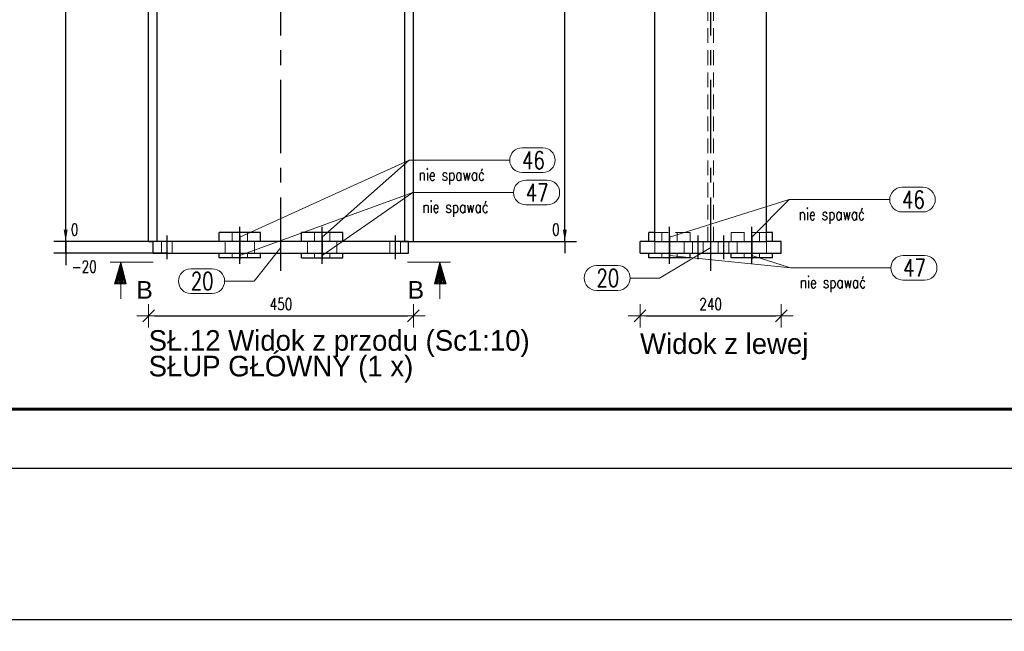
# Model space of a CAD drawing. Header units: millimetres. Extents: x 2097 to 3301, y 14853 to 15503.
# Tile 6 of 97: x 2333 to 2500, y 14853 to 14957. Entities that reach past the tile are written whole.
import ezdxf

# ---------------------------------------------------------------- set-up
doc = ezdxf.new("R2010")
doc.units = ezdxf.units.MM
doc.header["$LTSCALE"] = 10
doc.linetypes.add('HIDDEN', pattern=[0.375, 0.25, -0.125])
doc.linetypes.add('MITTE', pattern=[2, 1.25, -0.25, 0.25, -0.25])
doc.layers.get('Defpoints').update_dxf_attribs({"color": 1})
doc.layers.add('_FORMATKA', color=8, linetype='Continuous', plot=False)
for name, color, linetype, lineweight in [('_RAMKA', 7, 'Continuous', 35), ('PS_DIM', 4, 'Continuous', 13), ('PS_Hidden', 2, 'HIDDEN', 9), ('PS_Pos', 1, 'Continuous', 15), ('PS_SOLID', 7, 'Continuous', 30), ('PS_TEXT', 3, 'Continuous', 18)]:
    doc.layers.add(name, color=color, linetype=linetype, lineweight=lineweight)
doc.layers.add('PS_MID', color=5, linetype='MITTE')
doc.layers.add('PS_SHAPE', color=3, linetype='Continuous')
doc.styles.add('ARIAL', font='arial.ttf')
doc.styles.add('ROMANS', font='romans.shx', dxfattribs={"width": 0.8})
doc.styles.add('simplex', font='simplex.shx', dxfattribs={"width": 0.75})
doc.dimstyles.new('1_10_GŁ_DS1-LS10', dxfattribs={"dimtxt": 2, "dimasz": 2, "dimexe": 2, "dimexo": 5, "dimgap": 1, "dimtad": 1, "dimjust": 4, "dimdec": 0, "dimlfac": 10, "dimtxsty": 'simplex', "dimblk1": 'NONE', "dimsah": 1, "dimcen": 2, "dimclrd": 256, "dimclre": 256, "dimclrt": 3, "dimadec": 1, "dimazin": 0, "dimtfac": 1, "dimtdec": 0, "dimtmove": 2, "dimatfit": 3, "dimfxl": 1, "dimarcsym": 0})
doc.dimstyles.new('1_10_PRZ', dxfattribs={"dimtxt": 2, "dimasz": 1, "dimexe": 2, "dimexo": 5, "dimgap": 1, "dimtad": 1, "dimdec": 0, "dimlfac": 10, "dimtxsty": 'simplex', "dimblk": 'dimznak', "dimcen": 2, "dimse1": 1, "dimse2": 1, "dimclrt": 3, "dimadec": 1, "dimazin": 0, "dimtfac": 1, "dimtdec": 0, "dimtix": 1, "dimtmove": 2, "dimatfit": 3, "dimldrblk": 'dim-grot', "dimfxl": 1, "dimarcsym": 0})

# ---------------------------------------------------------------- blocks, each defined once
blk = doc.blocks.new('dimznak')
at = {"color": 0}
for points in [[(0, 2), (0, -2)], [(-2, 0), (2, 0)]]:
    blk.add_lwpolyline(points, dxfattribs=at)
at = {"color": 2}
blk.add_lwpolyline([(1, 1), (-1, -1)], dxfattribs=at)
blk = doc.blocks.new('*D1262')
at = {"layer": 'Defpoints', "color": 0, "transparency": 16777216}
for p in [(2099.35, 14880.62), (3299.35, 14880.62), (3299.35, 14854.87)]:
    blk.add_point(p, dxfattribs=at)
at = {"layer": 'PS_DIM', "color": 0, "lineweight": -2, "transparency": 16777216}
blk.add_line((2100.35, 14854.87), (3298.35, 14854.87), dxfattribs=at)
at = {"layer": 'PS_DIM', "color": 0, "lineweight": -2, "transparency": 16777216, "rotation": 180}
blk.add_blockref('dimznak', (2099.35, 14854.87), dxfattribs=at)
at = {"layer": 'PS_DIM', "color": 0, "lineweight": -2, "transparency": 16777216}
blk.add_blockref('dimznak', (3299.35, 14854.87), dxfattribs=at)
at = {"layer": 'PS_DIM', "color": 3, "transparency": 16777216, "insert": (2699.35, 14856.87), "char_height": 2, "attachment_point": 5, "style": 'simplex'}
blk.add_mtext('12000', dxfattribs=at)
blk = doc.blocks.new('dim-grot')
blk.add_hatch(color=256).paths.add_polyline_path([(0, 0), (-2, 0.5), (-2, -0.5)])
blk.add_lwpolyline([(0, 0), (-2, 0.5), (-2, -0.5), (0, 0)])
blk = doc.blocks.new('*D211')
at = {"layer": 'Defpoints', "color": 0, "transparency": 16777216}
for p in [(2399.89, 14929.6), (2354.89, 14923.87), (2399.89, 14906.51)]:
    blk.add_point(p, dxfattribs=at)
at = {"layer": 'PS_DIM', "color": 0, "lineweight": -2, "transparency": 16777216}
blk.add_line((2355.89, 14906.51), (2398.89, 14906.51), dxfattribs=at)
at = {"layer": 'PS_DIM', "color": 0, "lineweight": -2, "transparency": 16777216, "rotation": 180}
blk.add_blockref('dimznak', (2354.89, 14906.51), dxfattribs=at)
at = {"layer": 'PS_DIM', "color": 0, "lineweight": -2, "transparency": 16777216}
blk.add_blockref('dimznak', (2399.89, 14906.51), dxfattribs=at)
at = {"layer": 'PS_DIM', "color": 3, "transparency": 16777216, "insert": (2377.39, 14908.51), "char_height": 2, "attachment_point": 5, "style": 'simplex'}
blk.add_mtext('450', dxfattribs=at)
blk = doc.blocks.new('*X212')
at = {"color": 0}
for s, p in [('SŁ.12 Widok z przodu (Sc1:10)', (2354.89, 14906.26)), ('SŁUP GŁÓWNY (1 x)', (2354.89, 14901.89))]:
    blk.add_text(s, height=3.5, dxfattribs=at).set_placement(p)
blk = doc.blocks.new('*D213')
at = {"layer": 'Defpoints', "color": 0, "transparency": 16777216}
for p in [(2438.43, 14919.15), (2462.43, 14919.15), (2462.43, 14906.51)]:
    blk.add_point(p, dxfattribs=at)
at = {"layer": 'PS_DIM', "color": 0, "lineweight": -2, "transparency": 16777216}
blk.add_line((2439.43, 14906.51), (2461.43, 14906.51), dxfattribs=at)
at = {"layer": 'PS_DIM', "color": 0, "lineweight": -2, "transparency": 16777216, "rotation": 180}
blk.add_blockref('dimznak', (2438.43, 14906.51), dxfattribs=at)
at = {"layer": 'PS_DIM', "color": 0, "lineweight": -2, "transparency": 16777216}
blk.add_blockref('dimznak', (2462.43, 14906.51), dxfattribs=at)
at = {"layer": 'PS_DIM', "color": 3, "transparency": 16777216, "insert": (2450.43, 14908.51), "char_height": 2, "attachment_point": 5, "style": 'simplex'}
blk.add_mtext('240', dxfattribs=at)
blk = doc.blocks.new('*D225')
at = {"layer": 'Defpoints', "color": 0, "transparency": 16777216}
for p in [(2340.79, 14919.15), (2399.89, 14919.15), (2363.14, 14917.15)]:
    blk.add_point(p, dxfattribs=at)
at = {"layer": 'PS_DIM', "lineweight": -2, "transparency": 16777216}
for p, q in [((2340.79, 14921.15), (2340.79, 14923.15)), ((2394.89, 14919.15), (2338.79, 14919.15)), ((2340.79, 14917.15), (2340.79, 14919.15)), ((2358.14, 14917.15), (2338.79, 14917.15)), ((2340.79, 14917.15), (2340.79, 14915.15))]:
    blk.add_line(p, q, dxfattribs=at)
at = {"layer": 'PS_DIM', "transparency": 16777216}
blk.add_solid([(2340.46, 14921.15), (2341.12, 14921.15), (2340.79, 14919.15)], dxfattribs=at)
at = {"layer": 'PS_DIM', "color": 3, "transparency": 16777216, "insert": (2343.95, 14914.87), "char_height": 2, "attachment_point": 5, "rotation": 0.0573, "style": 'simplex'}
blk.add_mtext('-20', dxfattribs=at)
blk = doc.blocks.new('_None')
blk = doc.blocks.new('*D226')
at = {"layer": 'Defpoints', "color": 0, "transparency": 16777216}
for p in [(2340.79, 14919.15), (2363.14, 14919.15), (2399.89, 14919.15)]:
    blk.add_point(p, dxfattribs=at)
at = {"layer": 'PS_DIM', "lineweight": -2, "transparency": 16777216}
for p, q in [((2340.79, 14921.15), (2340.79, 14923.15)), ((2394.89, 14919.15), (2338.79, 14919.15)), ((2358.14, 14919.15), (2338.79, 14919.15)), ((2340.79, 14919.15), (2340.79, 14917.15))]:
    blk.add_line(p, q, dxfattribs=at)
at = {"layer": 'PS_DIM', "transparency": 16777216}
blk.add_solid([(2340.46, 14921.15), (2341.12, 14921.15), (2340.79, 14919.15)], dxfattribs=at)
at = {"layer": 'PS_DIM', "color": 3, "transparency": 16777216, "insert": (2342.31, 14921.17), "char_height": 2, "attachment_point": 5, "rotation": 0.0573, "style": 'simplex'}
blk.add_mtext('0', dxfattribs=at)
blk = doc.blocks.new('*D227')
at = {"layer": 'Defpoints', "color": 0, "transparency": 16777216}
for p in [(2340.79, 15001.45), (2372.85, 15001.45), (2399.89, 14919.15)]:
    blk.add_point(p, dxfattribs=at)
at = {"layer": 'PS_DIM', "lineweight": -2, "transparency": 16777216}
for p, q in [((2367.85, 15001.45), (2338.79, 15001.45)), ((2340.79, 14919.15), (2340.79, 14999.45)), ((2394.89, 14919.15), (2338.79, 14919.15))]:
    blk.add_line(p, q, dxfattribs=at)
at = {"layer": 'PS_DIM', "transparency": 16777216}
blk.add_solid([(2340.46, 14999.45), (2341.12, 14999.45), (2340.79, 15001.45)], dxfattribs=at)
at = {"layer": 'PS_DIM', "color": 3, "transparency": 16777216, "insert": (2344.13, 14999.44), "char_height": 2, "attachment_point": 5, "rotation": 0.0573, "style": 'simplex'}
blk.add_mtext('2731', dxfattribs=at)
blk = doc.blocks.new('*D228')
at = {"layer": 'Defpoints', "color": 0, "transparency": 16777216}
for p in [(2340.79, 15061.37), (2358.89, 15061.37), (2399.89, 14919.15)]:
    blk.add_point(p, dxfattribs=at)
at = {"layer": 'PS_DIM', "lineweight": -2, "transparency": 16777216}
for p, q in [((2353.89, 15061.37), (2338.79, 15061.37)), ((2340.79, 14919.15), (2340.79, 15059.37)), ((2394.89, 14919.15), (2338.79, 14919.15))]:
    blk.add_line(p, q, dxfattribs=at)
at = {"layer": 'PS_DIM', "transparency": 16777216}
blk.add_solid([(2340.46, 15059.37), (2341.12, 15059.37), (2340.79, 15061.37)], dxfattribs=at)
at = {"layer": 'PS_DIM', "color": 3, "transparency": 16777216, "insert": (2344.45, 15063.39), "char_height": 2, "attachment_point": 5, "rotation": 0.0573, "style": 'simplex'}
blk.add_mtext('3330', dxfattribs=at)
blk = doc.blocks.new('*D229')
at = {"layer": 'Defpoints', "color": 0, "transparency": 16777216}
for p in [(2340.79, 15170.88), (2354.89, 15170.88), (2399.89, 14919.15)]:
    blk.add_point(p, dxfattribs=at)
at = {"layer": 'PS_DIM', "lineweight": -2, "transparency": 16777216}
for p, q in [((2349.89, 15170.88), (2338.79, 15170.88)), ((2340.79, 14919.15), (2340.79, 15168.88)), ((2394.89, 14919.15), (2338.79, 14919.15))]:
    blk.add_line(p, q, dxfattribs=at)
at = {"layer": 'PS_DIM', "transparency": 16777216}
blk.add_solid([(2340.46, 15168.88), (2341.12, 15168.88), (2340.79, 15170.88)], dxfattribs=at)
at = {"layer": 'PS_DIM', "color": 3, "transparency": 16777216, "insert": (2344.45, 15168.81), "char_height": 2, "attachment_point": 5, "rotation": 0.0573, "style": 'simplex'}
blk.add_mtext('4425', dxfattribs=at)
blk = doc.blocks.new('*D230')
at = {"layer": 'Defpoints', "color": 0, "transparency": 16777216}
for p in [(2340.79, 15171.7), (2356.97, 15171.7), (2399.89, 14919.15)]:
    blk.add_point(p, dxfattribs=at)
at = {"layer": 'PS_DIM', "lineweight": -2, "transparency": 16777216}
for p, q in [((2351.97, 15171.7), (2338.79, 15171.7)), ((2340.79, 14919.15), (2340.79, 15169.7)), ((2394.89, 14919.15), (2338.79, 14919.15))]:
    blk.add_line(p, q, dxfattribs=at)
at = {"layer": 'PS_DIM', "transparency": 16777216}
blk.add_solid([(2340.46, 15169.7), (2341.12, 15169.7), (2340.79, 15171.7)], dxfattribs=at)
at = {"layer": 'PS_DIM', "color": 3, "transparency": 16777216, "insert": (2344.45, 15173.72), "char_height": 2, "attachment_point": 5, "rotation": 0.0573, "style": 'simplex'}
blk.add_mtext('4433', dxfattribs=at)
blk = doc.blocks.new('*D262')
at = {"layer": 'Defpoints', "color": 0, "transparency": 16777216}
for p in [(2392.77, 14919.15), (2399.89, 14919.15), (2425.64, 14919.15)]:
    blk.add_point(p, dxfattribs=at)
at = {"layer": 'PS_DIM', "lineweight": -2, "transparency": 16777216}
for p, q in [((2425.64, 14921.15), (2425.64, 14923.15)), ((2397.77, 14919.15), (2427.64, 14919.15)), ((2404.89, 14919.15), (2427.64, 14919.15)), ((2425.64, 14919.15), (2425.64, 14917.15))]:
    blk.add_line(p, q, dxfattribs=at)
at = {"layer": 'PS_DIM', "transparency": 16777216}
blk.add_solid([(2425.31, 14921.15), (2425.97, 14921.15), (2425.64, 14919.15)], dxfattribs=at)
at = {"layer": 'PS_DIM', "color": 3, "transparency": 16777216, "insert": (2424.12, 14921.17), "char_height": 2, "attachment_point": 5, "rotation": 0.0573, "style": 'simplex'}
blk.add_mtext('0', dxfattribs=at)
blk = doc.blocks.new('*D263')
at = {"layer": 'Defpoints', "color": 0, "transparency": 16777216}
for p in [(2399.89, 15002.15), (2425.64, 15002.15), (2399.89, 14919.15)]:
    blk.add_point(p, dxfattribs=at)
at = {"layer": 'PS_DIM', "lineweight": -2, "transparency": 16777216}
for p, q in [((2404.89, 15002.15), (2427.64, 15002.15)), ((2425.64, 14919.15), (2425.64, 15000.15)), ((2404.89, 14919.15), (2427.64, 14919.15))]:
    blk.add_line(p, q, dxfattribs=at)
at = {"layer": 'PS_DIM', "transparency": 16777216}
blk.add_solid([(2425.31, 15000.15), (2425.97, 15000.15), (2425.64, 15002.15)], dxfattribs=at)
at = {"layer": 'PS_DIM', "color": 3, "transparency": 16777216, "insert": (2421.98, 15004.17), "char_height": 2, "attachment_point": 5, "rotation": 0.0573, "style": 'simplex'}
blk.add_mtext('2738', dxfattribs=at)
blk = doc.blocks.new('Znacznik')
at = {"layer": 'PS_TEXT'}
for p, q in [((4454.27, 7141.25), (4454.27, 7149.35)), ((4454.27, 7147.33), (4447.39, 7147.33)), ((4454.27, 7147.33), (4450.22, 7148.54)), ((4450.22, 7148.54), (4450.22, 7146.32)), ((4454.27, 7147.33), (4450.22, 7148.34)), ((4454.27, 7147.33), (4450.22, 7148.14)), ((4454.27, 7147.33), (4450.22, 7147.94)), ((4454.27, 7147.33), (4450.22, 7147.73)), ((4454.27, 7147.33), (4450.22, 7147.53)), ((4454.27, 7147.33), (4450.22, 7146.32)), ((4454.27, 7147.33), (4450.22, 7146.52)), ((4454.27, 7147.33), (4450.22, 7146.72)), ((4454.27, 7147.33), (4450.22, 7147.13)), ((4454.27, 7147.33), (4450.22, 7146.92)), ((4454.27, 7147.33), (4450.22, 7147.33))]:
    blk.add_line(p, q, dxfattribs=at)
blk = doc.blocks.new('PRZEK3')
at = {"layer": 'PS_DIM', "color": 7, "xscale": -0.8999999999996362, "yscale": 0.8999999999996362, "zscale": 0.9, "rotation": 90}
blk.add_blockref('Znacznik', (202262.67, 15878.89), dxfattribs=at)
at = {"layer": 'PS_TEXT', "style": 'ROMANS', "width": 0.9, "flags": 4}
blk.add_attdef('PRZEKRÓJ', (195831.81, 11873.66), '', height=2.92, dxfattribs=at)
blk = doc.blocks.new('*X776')
at = {"layer": 'PS_Hidden', "color": 2, "linetype": 'HIDDEN'}
for p, q in [((2369.09, 14920.65), (2369.09, 14919.15)), ((2371.69, 14920.65), (2371.69, 14919.15)), ((2383.09, 14920.65), (2383.09, 14919.15)), ((2385.69, 14920.65), (2385.69, 14919.15)), ((2357.09, 14917.15), (2357.09, 14919.15)), ((2358.89, 14917.15), (2358.89, 14919.15)), ((2367.89, 14917.15), (2367.89, 14919.15)), ((2372.89, 14917.15), (2372.89, 14919.15)), ((2381.89, 14917.15), (2381.89, 14919.15)), ((2381.89, 14917.15), (2381.89, 14919.15)), ((2386.89, 14917.15), (2386.89, 14919.15)), ((2386.89, 14917.15), (2386.89, 14919.15)), ((2395.89, 14917.15), (2395.89, 14919.15)), ((2397.69, 14917.15), (2397.69, 14919.15)), ((2369.09, 14917.15), (2369.09, 14916.35)), ((2371.69, 14917.15), (2371.69, 14916.35)), ((2383.09, 14917.15), (2383.09, 14916.35)), ((2385.69, 14917.15), (2385.69, 14916.35))]:
    blk.add_line(p, q, dxfattribs=at)
at = {"layer": 'PS_MID', "color": 5, "linetype": 'MITTE'}
for p, q in [((2377.39, 14914.15), (2377.39, 14960.15)), ((2370.39, 14918.15), (2370.39, 14921.65)), ((2370.39, 14918.15), (2370.39, 14921.65)), ((2384.39, 14918.15), (2384.39, 14921.65)), ((2384.39, 14918.15), (2384.39, 14921.65)), ((2357.99, 14920.15), (2357.99, 14916.15)), ((2357.99, 14920.15), (2357.99, 14916.15)), ((2370.39, 14920.15), (2370.39, 14916.15)), ((2370.39, 14920.15), (2370.39, 14916.15)), ((2384.39, 14920.15), (2384.39, 14916.15)), ((2384.39, 14920.15), (2384.39, 14916.15)), ((2396.79, 14920.15), (2396.79, 14916.15)), ((2396.79, 14920.15), (2396.79, 14916.15)), ((2370.39, 14915.35), (2370.39, 14918.15)), ((2370.39, 14915.35), (2370.39, 14918.15)), ((2384.39, 14915.35), (2384.39, 14918.15)), ((2384.39, 14915.35), (2384.39, 14918.15))]:
    blk.add_line(p, q, dxfattribs=at)
at = {"layer": 'PS_SOLID', "color": 7, "linetype": 'Continuous'}
for p, q in [((2354.89, 14919.15), (2354.89, 14960.15)), ((2356.35, 14919.15), (2356.35, 14960.15)), ((2398.43, 14919.15), (2398.43, 14960.15)), ((2399.89, 14919.15), (2399.89, 14960.15)), ((2366.89, 14919.15), (2366.89, 14920.65)), ((2373.89, 14920.65), (2366.89, 14920.65)), ((2373.89, 14919.15), (2373.89, 14920.65)), ((2380.89, 14919.15), (2380.89, 14920.65)), ((2387.89, 14920.65), (2380.89, 14920.65)), ((2387.89, 14919.15), (2387.89, 14920.65)), ((2354.89, 14919.15), (2355.69, 14919.15)), ((2355.69, 14917.15), (2355.69, 14919.15)), ((2399.09, 14919.15), (2355.69, 14919.15)), ((2399.09, 14917.15), (2399.09, 14919.15)), ((2399.09, 14919.15), (2399.89, 14919.15)), ((2355.69, 14917.15), (2399.09, 14917.15)), ((2366.89, 14916.35), (2366.89, 14917.15)), ((2373.89, 14916.35), (2366.89, 14916.35)), ((2373.89, 14916.35), (2373.89, 14917.15)), ((2380.89, 14916.35), (2380.89, 14917.15)), ((2380.89, 14916.35), (2387.89, 14916.35)), ((2387.89, 14916.35), (2387.89, 14917.15))]:
    blk.add_line(p, q, dxfattribs=at)
blk = doc.blocks.new('*X781')
at = {"color": 1}
for p, q in [((2377.39, 14918.15), (2372.81, 14912.41)), ((2362.06, 14914.51), (2365.71, 14914.51)), ((2367.81, 14912.41), (2372.81, 14912.41)), ((2362.06, 14910.31), (2365.71, 14910.31))]:
    blk.add_line(p, q, dxfattribs=at)
for centre, start, end in [((2362.06, 14912.41), 90, 270), ((2365.71, 14912.41), 270, 90)]:
    blk.add_arc(centre, 2.1, start, end, dxfattribs=at)
at = {"color": 2, "style": 'simplex', "width": 0.75}
blk.add_text('20', height=3, dxfattribs=at).set_placement((2362.06, 14910.91))
blk = doc.blocks.new('*X782')
at = {"color": 1}
for p, q in [((2418.37, 14935.07), (2421.91, 14935.07)), ((2384.39, 14919.9), (2399.19, 14932.97)), ((2399.19, 14932.97), (2416.27, 14932.97)), ((2418.37, 14930.87), (2421.91, 14930.87))]:
    blk.add_line(p, q, dxfattribs=at)
for centre, start, end in [((2418.37, 14932.97), 90, 270), ((2421.91, 14932.97), 270, 90)]:
    blk.add_arc(centre, 2.1, start, end, dxfattribs=at)
at = {"color": 2, "style": 'simplex', "width": 0.75}
blk.add_text('46', height=3, dxfattribs=at).set_placement((2418.37, 14931.47))
at = {"color": 3, "style": 'simplex', "width": 0.75}
blk.add_text('nie spawać', height=2, dxfattribs=at).set_placement((2400.79, 14929.5))
blk = doc.blocks.new('*X783')
at = {"color": 1}
for p, q in [((2419.02, 14929.57), (2422.66, 14929.57)), ((2384.39, 14916.75), (2399.83, 14927.47)), ((2399.83, 14927.47), (2416.92, 14927.47)), ((2419.02, 14925.37), (2422.66, 14925.37))]:
    blk.add_line(p, q, dxfattribs=at)
for centre, start, end in [((2419.02, 14927.47), 90, 270), ((2422.66, 14927.47), 270, 90)]:
    blk.add_arc(centre, 2.1, start, end, dxfattribs=at)
at = {"color": 2, "style": 'simplex', "width": 0.75}
blk.add_text('47', height=3, dxfattribs=at).set_placement((2419.02, 14925.97))
at = {"color": 3, "style": 'simplex', "width": 0.75}
blk.add_text('nie spawać', height=2, dxfattribs=at).set_placement((2401.43, 14924.01))
blk = doc.blocks.new('*X784')
at = {"color": 1}
for p, q in [((2419.02, 14929.57), (2422.66, 14929.57)), ((2384.39, 14916.75), (2399.83, 14927.47)), ((2399.83, 14927.47), (2416.92, 14927.47)), ((2419.02, 14925.37), (2422.66, 14925.37))]:
    blk.add_line(p, q, dxfattribs=at)
for centre, start, end in [((2419.02, 14927.47), 90, 270), ((2422.66, 14927.47), 270, 90)]:
    blk.add_arc(centre, 2.1, start, end, dxfattribs=at)
at = {"color": 2, "style": 'simplex', "width": 0.75}
blk.add_text('47', height=3, dxfattribs=at).set_placement((2419.02, 14925.97))
at = {"color": 3, "style": 'simplex', "width": 0.75}
blk.add_text('nie spawać', height=2, dxfattribs=at).set_placement((2401.43, 14924.01))
blk = doc.blocks.new('*X785')
at = {"color": 1}
for p, q in [((2418.37, 14935.07), (2421.91, 14935.07)), ((2384.39, 14919.9), (2399.19, 14932.97)), ((2399.19, 14932.97), (2416.27, 14932.97)), ((2418.37, 14930.87), (2421.91, 14930.87))]:
    blk.add_line(p, q, dxfattribs=at)
for centre, start, end in [((2418.37, 14932.97), 90, 270), ((2421.91, 14932.97), 270, 90)]:
    blk.add_arc(centre, 2.1, start, end, dxfattribs=at)
at = {"color": 2, "style": 'simplex', "width": 0.75}
blk.add_text('46', height=3, dxfattribs=at).set_placement((2418.37, 14931.47))
at = {"color": 3, "style": 'simplex', "width": 0.75}
blk.add_text('nie spawać', height=2, dxfattribs=at).set_placement((2400.79, 14929.5))
blk = doc.blocks.new('*X786')
at = {"color": 1}
for p, q in [((2418.37, 14935.07), (2421.91, 14935.07)), ((2370.39, 14919.9), (2399.19, 14932.97)), ((2399.19, 14932.97), (2416.27, 14932.97)), ((2418.37, 14930.87), (2421.91, 14930.87))]:
    blk.add_line(p, q, dxfattribs=at)
for centre, start, end in [((2418.37, 14932.97), 90, 270), ((2421.91, 14932.97), 270, 90)]:
    blk.add_arc(centre, 2.1, start, end, dxfattribs=at)
at = {"color": 2, "style": 'simplex', "width": 0.75}
blk.add_text('46', height=3, dxfattribs=at).set_placement((2418.37, 14931.47))
at = {"color": 3, "style": 'simplex', "width": 0.75}
blk.add_text('nie spawać', height=2, dxfattribs=at).set_placement((2400.79, 14929.5))
blk = doc.blocks.new('*X787')
at = {"color": 1}
for p, q in [((2419.02, 14929.57), (2422.66, 14929.57)), ((2370.39, 14916.75), (2399.83, 14927.47)), ((2399.83, 14927.47), (2416.92, 14927.47)), ((2419.02, 14925.37), (2422.66, 14925.37))]:
    blk.add_line(p, q, dxfattribs=at)
for centre, start, end in [((2419.02, 14927.47), 90, 270), ((2422.66, 14927.47), 270, 90)]:
    blk.add_arc(centre, 2.1, start, end, dxfattribs=at)
at = {"color": 2, "style": 'simplex', "width": 0.75}
blk.add_text('47', height=3, dxfattribs=at).set_placement((2419.02, 14925.97))
at = {"color": 3, "style": 'simplex', "width": 0.75}
blk.add_text('nie spawać', height=2, dxfattribs=at).set_placement((2401.43, 14924.01))
blk = doc.blocks.new('*X788')
at = {"color": 1}
for p, q in [((2419.02, 14929.57), (2422.66, 14929.57)), ((2370.39, 14916.75), (2399.83, 14927.47)), ((2399.83, 14927.47), (2416.92, 14927.47)), ((2419.02, 14925.37), (2422.66, 14925.37))]:
    blk.add_line(p, q, dxfattribs=at)
for centre, start, end in [((2419.02, 14927.47), 90, 270), ((2422.66, 14927.47), 270, 90)]:
    blk.add_arc(centre, 2.1, start, end, dxfattribs=at)
at = {"color": 2, "style": 'simplex', "width": 0.75}
blk.add_text('47', height=3, dxfattribs=at).set_placement((2419.02, 14925.97))
at = {"color": 3, "style": 'simplex', "width": 0.75}
blk.add_text('nie spawać', height=2, dxfattribs=at).set_placement((2401.43, 14924.01))
blk = doc.blocks.new('*X789')
at = {"color": 1}
for p, q in [((2418.37, 14935.07), (2421.91, 14935.07)), ((2370.39, 14919.9), (2399.19, 14932.97)), ((2399.19, 14932.97), (2416.27, 14932.97)), ((2418.37, 14930.87), (2421.91, 14930.87))]:
    blk.add_line(p, q, dxfattribs=at)
for centre, start, end in [((2418.37, 14932.97), 90, 270), ((2421.91, 14932.97), 270, 90)]:
    blk.add_arc(centre, 2.1, start, end, dxfattribs=at)
at = {"color": 2, "style": 'simplex', "width": 0.75}
blk.add_text('46', height=3, dxfattribs=at).set_placement((2418.37, 14931.47))
at = {"color": 3, "style": 'simplex', "width": 0.75}
blk.add_text('nie spawać', height=2, dxfattribs=at).set_placement((2400.79, 14929.5))
blk = doc.blocks.new('*X794')
at = {"layer": 'PS_Hidden', "color": 2, "linetype": 'HIDDEN'}
for p, q in [((2449.96, 14919.15), (2449.96, 14960.15)), ((2450.9, 14919.15), (2450.9, 14960.15)), ((2446.93, 14920.65), (2440.93, 14920.65)), ((2442.13, 14920.65), (2442.13, 14919.15)), ((2444.73, 14920.65), (2444.73, 14919.15)), ((2446.93, 14919.15), (2446.93, 14920.65)), ((2453.93, 14919.15), (2453.93, 14920.65)), ((2459.93, 14920.65), (2453.93, 14920.65)), ((2456.13, 14920.65), (2456.13, 14919.15)), ((2458.73, 14920.65), (2458.73, 14919.15)), ((2440.93, 14917.15), (2440.93, 14919.15)), ((2445.93, 14917.15), (2445.93, 14919.15)), ((2447.33, 14917.15), (2447.33, 14919.15)), ((2449.13, 14917.15), (2449.13, 14919.15)), ((2451.73, 14917.15), (2451.73, 14919.15)), ((2453.53, 14917.15), (2453.53, 14919.15)), ((2454.93, 14917.15), (2454.93, 14919.15)), ((2459.93, 14917.15), (2459.93, 14919.15)), ((2442.13, 14917.15), (2442.13, 14916.35)), ((2444.73, 14917.15), (2444.73, 14916.35)), ((2456.13, 14917.15), (2456.13, 14916.35)), ((2458.73, 14917.15), (2458.73, 14916.35))]:
    blk.add_line(p, q, dxfattribs=at)
at = {"layer": 'PS_MID', "color": 5, "linetype": 'MITTE'}
for p, q in [((2450.43, 14914.15), (2450.43, 14960.15)), ((2443.43, 14918.15), (2443.43, 14921.65)), ((2443.43, 14918.15), (2443.43, 14921.65)), ((2457.43, 14918.15), (2457.43, 14921.65)), ((2457.43, 14918.15), (2457.43, 14921.65)), ((2443.43, 14920.15), (2443.43, 14916.15)), ((2443.43, 14920.15), (2443.43, 14916.15)), ((2448.23, 14920.15), (2448.23, 14916.15)), ((2448.23, 14920.15), (2448.23, 14916.15)), ((2452.63, 14920.15), (2452.63, 14916.15)), ((2452.63, 14920.15), (2452.63, 14916.15)), ((2457.43, 14920.15), (2457.43, 14916.15)), ((2457.43, 14920.15), (2457.43, 14916.15)), ((2443.43, 14915.35), (2443.43, 14918.15)), ((2443.43, 14915.35), (2443.43, 14918.15)), ((2457.43, 14915.35), (2457.43, 14918.15)), ((2457.43, 14915.35), (2457.43, 14918.15))]:
    blk.add_line(p, q, dxfattribs=at)
at = {"layer": 'PS_SOLID', "color": 7, "linetype": 'Continuous'}
for p, q in [((2440.93, 14919.15), (2440.93, 14960.15)), ((2459.93, 14919.15), (2459.93, 14960.15)), ((2439.93, 14919.15), (2439.93, 14920.65)), ((2440.93, 14920.65), (2439.93, 14920.65)), ((2460.93, 14920.65), (2459.93, 14920.65)), ((2460.93, 14919.15), (2460.93, 14920.65)), ((2438.43, 14917.15), (2438.43, 14919.15)), ((2440.93, 14919.15), (2438.43, 14919.15)), ((2440.93, 14919.15), (2459.93, 14919.15)), ((2462.43, 14919.15), (2459.93, 14919.15)), ((2462.43, 14917.15), (2462.43, 14919.15)), ((2438.43, 14917.15), (2462.43, 14917.15)), ((2439.93, 14916.35), (2439.93, 14917.15)), ((2446.93, 14916.35), (2439.93, 14916.35)), ((2446.93, 14916.35), (2446.93, 14917.15)), ((2453.93, 14916.35), (2453.93, 14917.15)), ((2460.93, 14916.35), (2453.93, 14916.35)), ((2460.93, 14916.35), (2460.93, 14917.15))]:
    blk.add_line(p, q, dxfattribs=at)
blk = doc.blocks.new('*X799')
at = {"color": 1}
for p, q in [((2450.43, 14918.15), (2441.76, 14912.94)), ((2431.02, 14915.04), (2434.66, 14915.04)), ((2436.76, 14912.94), (2441.76, 14912.94)), ((2431.02, 14910.84), (2434.66, 14910.84))]:
    blk.add_line(p, q, dxfattribs=at)
for centre, start, end in [((2431.02, 14912.94), 90, 270), ((2434.66, 14912.94), 270, 90)]:
    blk.add_arc(centre, 2.1, start, end, dxfattribs=at)
at = {"color": 2, "style": 'simplex', "width": 0.75}
blk.add_text('20', height=3, dxfattribs=at).set_placement((2431.02, 14911.44))
blk = doc.blocks.new('*X800')
at = {"color": 1}
for p, q in [((2482.97, 14928.37), (2486.51, 14928.37)), ((2457.43, 14919.9), (2463.79, 14926.27)), ((2463.79, 14926.27), (2480.87, 14926.27)), ((2482.97, 14924.17), (2486.51, 14924.17))]:
    blk.add_line(p, q, dxfattribs=at)
for centre, start, end in [((2482.97, 14926.27), 90, 270), ((2486.51, 14926.27), 270, 90)]:
    blk.add_arc(centre, 2.1, start, end, dxfattribs=at)
at = {"color": 2, "style": 'simplex', "width": 0.75}
blk.add_text('46', height=3, dxfattribs=at).set_placement((2482.97, 14924.77))
at = {"color": 3, "style": 'simplex', "width": 0.75}
blk.add_text('nie spawać', height=2, dxfattribs=at).set_placement((2465.39, 14922.8))
blk = doc.blocks.new('*X801')
at = {"color": 1}
for p, q in [((2457.43, 14916.75), (2463.98, 14914.67)), ((2483.16, 14916.77), (2486.8, 14916.77)), ((2463.98, 14914.67), (2481.06, 14914.67)), ((2483.16, 14912.57), (2486.8, 14912.57))]:
    blk.add_line(p, q, dxfattribs=at)
for centre, start, end in [((2483.16, 14914.67), 90, 270), ((2486.8, 14914.67), 270, 90)]:
    blk.add_arc(centre, 2.1, start, end, dxfattribs=at)
at = {"color": 2, "style": 'simplex', "width": 0.75}
blk.add_text('47', height=3, dxfattribs=at).set_placement((2483.16, 14913.17))
at = {"color": 3, "style": 'simplex', "width": 0.75}
blk.add_text('nie spawać', height=2, dxfattribs=at).set_placement((2465.58, 14911.21))
blk = doc.blocks.new('*X802')
at = {"color": 1}
for p, q in [((2443.43, 14916.75), (2463.98, 14914.67)), ((2483.16, 14916.77), (2486.8, 14916.77)), ((2463.98, 14914.67), (2481.06, 14914.67)), ((2483.16, 14912.57), (2486.8, 14912.57))]:
    blk.add_line(p, q, dxfattribs=at)
for centre, start, end in [((2483.16, 14914.67), 90, 270), ((2486.8, 14914.67), 270, 90)]:
    blk.add_arc(centre, 2.1, start, end, dxfattribs=at)
at = {"color": 2, "style": 'simplex', "width": 0.75}
blk.add_text('47', height=3, dxfattribs=at).set_placement((2483.16, 14913.17))
at = {"color": 3, "style": 'simplex', "width": 0.75}
blk.add_text('nie spawać', height=2, dxfattribs=at).set_placement((2465.58, 14911.21))
blk = doc.blocks.new('*X803')
at = {"color": 1}
for p, q in [((2482.97, 14928.37), (2486.51, 14928.37)), ((2443.43, 14919.9), (2463.79, 14926.27)), ((2463.79, 14926.27), (2480.87, 14926.27)), ((2482.97, 14924.17), (2486.51, 14924.17))]:
    blk.add_line(p, q, dxfattribs=at)
for centre, start, end in [((2482.97, 14926.27), 90, 270), ((2486.51, 14926.27), 270, 90)]:
    blk.add_arc(centre, 2.1, start, end, dxfattribs=at)
at = {"color": 2, "style": 'simplex', "width": 0.75}
blk.add_text('46', height=3, dxfattribs=at).set_placement((2482.97, 14924.77))
at = {"color": 3, "style": 'simplex', "width": 0.75}
blk.add_text('nie spawać', height=2, dxfattribs=at).set_placement((2465.39, 14922.8))
blk = doc.blocks.new('*X804')
at = {"color": 1}
for p, q in [((2482.97, 14928.37), (2486.51, 14928.37)), ((2457.43, 14919.9), (2463.79, 14926.27)), ((2463.79, 14926.27), (2480.87, 14926.27)), ((2482.97, 14924.17), (2486.51, 14924.17))]:
    blk.add_line(p, q, dxfattribs=at)
for centre, start, end in [((2482.97, 14926.27), 90, 270), ((2486.51, 14926.27), 270, 90)]:
    blk.add_arc(centre, 2.1, start, end, dxfattribs=at)
at = {"color": 2, "style": 'simplex', "width": 0.75}
blk.add_text('46', height=3, dxfattribs=at).set_placement((2482.97, 14924.77))
at = {"color": 3, "style": 'simplex', "width": 0.75}
blk.add_text('nie spawać', height=2, dxfattribs=at).set_placement((2465.39, 14922.8))
blk = doc.blocks.new('*X805')
at = {"color": 1}
for p, q in [((2457.43, 14916.75), (2463.98, 14914.67)), ((2483.16, 14916.77), (2486.8, 14916.77)), ((2463.98, 14914.67), (2481.06, 14914.67)), ((2483.16, 14912.57), (2486.8, 14912.57))]:
    blk.add_line(p, q, dxfattribs=at)
for centre, start, end in [((2483.16, 14914.67), 90, 270), ((2486.8, 14914.67), 270, 90)]:
    blk.add_arc(centre, 2.1, start, end, dxfattribs=at)
at = {"color": 2, "style": 'simplex', "width": 0.75}
blk.add_text('47', height=3, dxfattribs=at).set_placement((2483.16, 14913.17))
at = {"color": 3, "style": 'simplex', "width": 0.75}
blk.add_text('nie spawać', height=2, dxfattribs=at).set_placement((2465.58, 14911.21))
blk = doc.blocks.new('*X806')
at = {"color": 1}
for p, q in [((2443.43, 14916.75), (2463.98, 14914.67)), ((2483.16, 14916.77), (2486.8, 14916.77)), ((2463.98, 14914.67), (2481.06, 14914.67)), ((2483.16, 14912.57), (2486.8, 14912.57))]:
    blk.add_line(p, q, dxfattribs=at)
for centre, start, end in [((2483.16, 14914.67), 90, 270), ((2486.8, 14914.67), 270, 90)]:
    blk.add_arc(centre, 2.1, start, end, dxfattribs=at)
at = {"color": 2, "style": 'simplex', "width": 0.75}
blk.add_text('47', height=3, dxfattribs=at).set_placement((2483.16, 14913.17))
at = {"color": 3, "style": 'simplex', "width": 0.75}
blk.add_text('nie spawać', height=2, dxfattribs=at).set_placement((2465.58, 14911.21))
blk = doc.blocks.new('*X807')
at = {"color": 1}
for p, q in [((2482.97, 14928.37), (2486.51, 14928.37)), ((2443.43, 14919.9), (2463.79, 14926.27)), ((2463.79, 14926.27), (2480.87, 14926.27)), ((2482.97, 14924.17), (2486.51, 14924.17))]:
    blk.add_line(p, q, dxfattribs=at)
for centre, start, end in [((2482.97, 14926.27), 90, 270), ((2486.51, 14926.27), 270, 90)]:
    blk.add_arc(centre, 2.1, start, end, dxfattribs=at)
at = {"color": 2, "style": 'simplex', "width": 0.75}
blk.add_text('46', height=3, dxfattribs=at).set_placement((2482.97, 14924.77))
at = {"color": 3, "style": 'simplex', "width": 0.75}
blk.add_text('nie spawać', height=2, dxfattribs=at).set_placement((2465.39, 14922.8))
blk = doc.blocks.new('*X812')
at = {"color": 0}
blk.add_text('Widok z lewej', height=3.5, dxfattribs=at).set_placement((2438.43, 14900.03))

msp = doc.modelspace()

# ---------------------------------------------------------------- linework, layer by layer
at = {"layer": '_FORMATKA', "lineweight": -3}
msp.add_lwpolyline([(2099.35, 14880.62), (3299.35, 14880.62), (3299.35, 15474.62), (2099.35, 15474.62)], close=True, dxfattribs=at)
at = {"layer": '_RAMKA', "lineweight": -3, "const_width": 0.5}
msp.add_lwpolyline([(2129.35, 14890.62), (3289.35, 14890.62), (3289.35, 15464.62), (2129.35, 15464.62)], close=True, dxfattribs=at)

# ---------------------------------------------------------------- block references
for name, p in [('*X212', (0, -5.68)), ('*X812', (0, 0))]:
    msp.add_blockref(name, p)
at = {"layer": 'PS_Pos'}
for name in ['*X786', '*X789', '*X782', '*X785', '*X787', '*X788', '*X783', '*X784', '*X803', '*X807', '*X800', '*X804', '*X781', '*X799', '*X802', '*X806', '*X801', '*X805']:
    msp.add_blockref(name, (0, 0), dxfattribs=at)
at = {"layer": 'PS_SHAPE', "color": 3}
for name in ['*X776', '*X794']:
    msp.add_blockref(name, (0, 0), dxfattribs=at)
at = {"layer": 'PS_TEXT'}
ref = msp.add_blockref('PRZEK3', (-193479.91, 26785.66), dxfattribs=dict(at, xscale=-1, rotation=180))
ref.add_attrib('PRZEKRÓJ', 'B', (2352.81, 14909.42), dxfattribs={"height": 3, "style": 'ARIAL'})
ref = msp.add_blockref('PRZEK3', (198234.46, 26785.66), dxfattribs=dict(at, rotation=180))
ref.add_attrib('PRZEKRÓJ', 'B', (2398.93, 14909.42), dxfattribs={"height": 3, "style": 'ARIAL'})

# ---------------------------------------------------------------- dimensions: what is measured, and where the dimension line sits
at = {"layer": 'PS_DIM'}
for base, p1, p2, text, picture, middle in [((2340.79, 15171.7), (2399.89, 14919.15), (2356.97, 15171.7), '4433', '*D230', (2344.45, 15173.72)), ((2340.79, 15170.88), (2399.89, 14919.15), (2354.89, 15170.88), '4425', '*D229', (2344.45, 15168.81)), ((2340.79, 15061.37), (2399.89, 14919.15), (2358.89, 15061.37), '3330', '*D228', (2344.45, 15063.39)), ((2425.64, 15002.15), (2399.89, 14919.15), (2399.89, 15002.15), '2738', '*D263', (2421.98, 15004.17)), ((2340.79, 15001.45), (2399.89, 14919.15), (2372.85, 15001.45), '2731', '*D227', (2344.13, 14999.44)), ((2340.79, 14919.15), (2363.14, 14917.15), (2399.89, 14919.15), '-20', '*D225', (2343.95, 14914.87)), ((2425.64, 14919.15), (2392.77, 14919.15), (2399.89, 14919.15), '0', '*D262', (2424.12, 14921.17))]:
    dim = msp.add_linear_dim(base=base, p1=p1, p2=p2, angle=90, text=text, dimstyle='1_10_GŁ_DS1-LS10', dxfattribs=at)
    dim.commit()
    dim.dimension.update_dxf_attribs({"geometry": picture, "text_midpoint": middle, "dimtype": 128, "text_rotation": 0.0573})
for base, p1, p2, picture, middle in [((2399.89, 14906.51), (2354.89, 14923.87), (2399.89, 14929.6), '*D211', (2377.39, 14908.51)), ((2462.43, 14906.51), (2438.43, 14919.15), (2462.43, 14919.15), '*D213', (2450.43, 14908.51)), ((3299.35, 14854.87), (2099.35, 14880.62), (3299.35, 14880.62), '*D1262', (2699.35, 14856.87))]:
    dim = msp.add_linear_dim(base=base, p1=p1, p2=p2, dimstyle='1_10_PRZ', dxfattribs=at)
    dim.commit()
    dim.dimension.update_dxf_attribs({"geometry": picture, "text_midpoint": middle})
dim = msp.add_linear_dim(base=(2340.78969698, 14919.15299939), p1=(2399.89010544, 14919.15299939), p2=(2363.1351805, 14919.15299939), angle=90, dimstyle='1_10_GŁ_DS1-LS10', dxfattribs=at)
dim.commit()
dim.dimension.update_dxf_attribs({"geometry": '*D226', "text_midpoint": (2342.30969698, 14921.17299939), "dimtype": 128, "text_rotation": 0.05729578})

doc.saveas('drawing.dxf')
